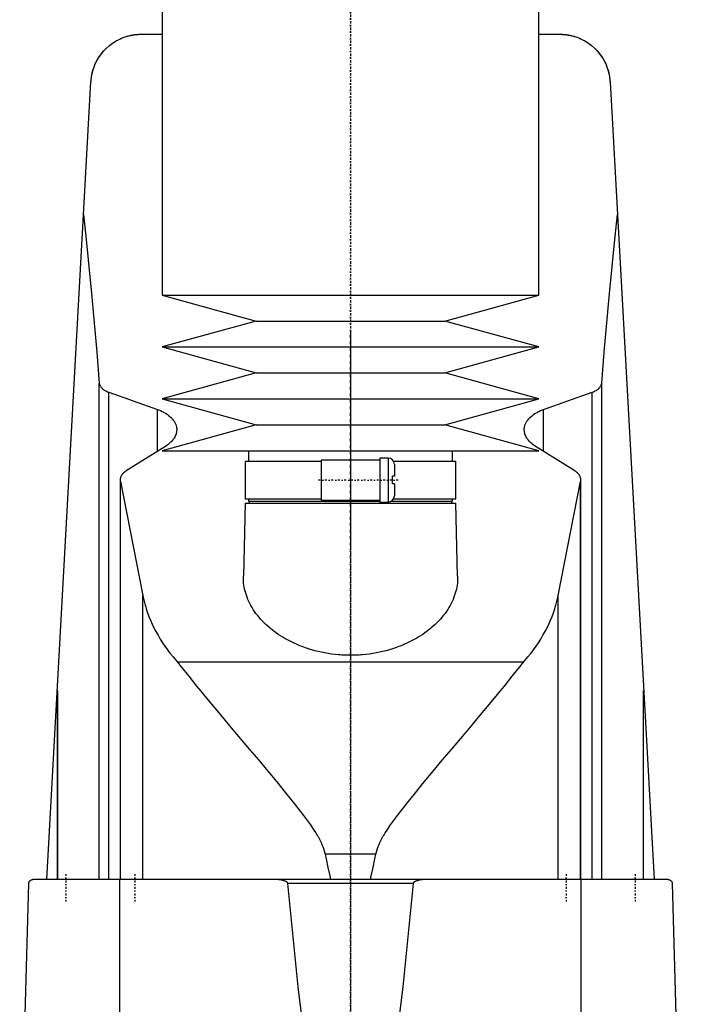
# Model space of a CAD drawing. Extents: x -120 to 120, y -1 to 1168.
# Tile 3 of 4: x -79 to 79, y 540 to 775. Entities that reach past the tile are written whole.
import ezdxf

# ---------------------------------------------------------------- set-up
doc = ezdxf.new("R2010")
doc.units = 0
doc.linetypes.add('CENTER', pattern=[1.5, 0.45, -0.5, 0.05, -0.5])
doc.layers.add('AM_0', color=7, linetype='CONTINUOUS')
doc.layers.add('AM_7', color=7, linetype='CENTER')

msp = doc.modelspace()

# ---------------------------------------------------------------- linework, layer by layer
at = {"layer": 'AM_0', "color": 7, "linetype": 'CONTINUOUS'}
for p, q in [((-45, 888.75), (-45, 709.2)), ((45, 709.2), (45, 888.75)), ((-50, 771.5), (-45, 771.5)), ((45, 771.5), (50, 771.5)), ((-72.48, 569.6), (-61.98, 760.16)), ((61.98, 760.16), (72.48, 569.6)), ((-45, 709.2), (-22.5, 703)), ((-45, 709.2), (45, 709.2)), ((22.5, 703), (45, 709.2)), ((-22.5, 703), (-45, 696.8)), ((-22.5, 703), (22.5, 703)), ((45, 696.8), (22.5, 703)), ((-45, 696.8), (-22.5, 690.6)), ((-45, 696.8), (45, 696.8)), ((22.5, 690.6), (45, 696.8)), ((-22.5, 690.6), (-45, 684.4)), ((-22.5, 690.6), (22.5, 690.6)), ((45, 684.4), (22.5, 690.6)), ((-60, 569.6), (-60, 688.17)), ((60, 569.6), (60, 688.17)), ((-57.68, 569.6), (-57.68, 685.98)), ((-57.68, 685.98), (-46.13, 681.89)), ((46.13, 681.89), (57.68, 685.98)), ((57.68, 569.6), (57.68, 685.98)), ((-45, 684.4), (-22.5, 678.2)), ((-45, 684.4), (45, 684.4)), ((22.5, 678.2), (45, 684.4)), ((-46.13, 671.85), (-46.13, 681.89)), ((46.13, 671.85), (46.13, 681.89)), ((-22.5, 678.2), (-45, 672)), ((-22.5, 678.2), (22.5, 678.2)), ((45, 672), (22.5, 678.2)), ((-44.32, 672.97), (-53.59, 667.2)), ((53.59, 667.2), (44.32, 672.97)), ((-45, 672), (45, 672)), ((-24.35, 672), (-24.35, 669.5)), ((24.35, 669.5), (24.35, 672)), ((-25.15, 669.5), (-25.15, 660.5)), ((-25.15, 669.5), (-7, 669.5)), ((7, 669.8), (-7, 669.8)), ((-7, 669.8), (-7, 660.2)), ((9, 670.25), (7, 670.25)), ((7, 670.25), (7, 659.75)), ((9, 670.25), (9, 659.75)), ((10.3, 669.5), (25.15, 669.5)), ((10.5, 668.75), (10.5, 665.9)), ((25.15, 660.5), (25.15, 669.5)), ((10, 664.1), (10, 665.9)), ((10.5, 665.9), (10, 665.9)), ((-55, 665.05), (-55, 569.6)), ((-54.96, 569.6), (-54.96, 664.64)), ((-54.96, 664.64), (-49.57, 637.45)), ((10.5, 664.1), (10, 664.1)), ((10.5, 664.1), (10.5, 661.25)), ((49.57, 637.45), (54.96, 664.64)), ((54.96, 569.6), (54.96, 664.64)), ((55, 569.6), (55, 665.05)), ((-25.18, 659.5), (-25.59, 642.04)), ((-25.18, 659.5), (25.18, 659.5)), ((-25.15, 660.5), (-7, 660.5)), ((-24.35, 660.5), (-24.35, 660)), ((-24.35, 660), (7, 660)), ((-24.18, 660), (-24.18, 659.5)), ((-7, 660.2), (7, 660.2)), ((7, 659.75), (9, 659.75)), ((9.83, 660), (24.35, 660)), ((10.3, 660.5), (25.15, 660.5)), ((24.18, 659.5), (24.18, 660)), ((24.35, 660), (24.35, 660.5)), ((25.59, 642.04), (25.18, 659.5)), ((-49.57, 569.6), (-49.57, 637.45)), ((49.57, 569.6), (49.57, 637.45)), ((41.3, 621.52), (-41.3, 621.52)), ((-70, 569.6), (-70, 614.75)), ((-70, 614.67), (-70, 569.6)), ((70, 569.6), (70, 614.75)), ((70, 569.6), (70, 614.67)), ((6.05, 575.62), (-6.05, 575.62)), ((75.83, 569.6), (-75.83, 569.6)), ((-55.06, 487.5), (-55.06, 569.6)), ((55.06, 487.5), (55.06, 569.6)), ((-79, 487.5), (-76.83, 568.63)), ((14.95, 568.63), (-14.95, 568.63)), ((76.83, 568.63), (79, 487.5))]:
    msp.add_line(p, q, dxfattribs=at)
for points in [[(-61.98, 760.16, 0), (-61.96, 760.53, 0), (-61.87, 761.27, 0), (-61.74, 762.01, 0), (-61.65, 762.37, 0), (-61.55, 762.74, 0), (-61.32, 763.47, 0), (-61.04, 764.19, 0), (-60.71, 764.91, 0), (-60.33, 765.6, 0), (-59.9, 766.28, 0), (-59.66, 766.62, 0), (-59.41, 766.95, 0), (-58.86, 767.59, 0), (-58.25, 768.21, 0), (-57.57, 768.81, 0), (-56.8, 769.39, 0), (-55.93, 769.93, 0), (-55.41, 770.21, 0), (-55.32, 770.26, 0), (-55.13, 770.35, 0), (-54.93, 770.44, 0), (-54.82, 770.49, 0), (-54.72, 770.53, 0), (-54.5, 770.63, 0), (-54.27, 770.71, 0), (-54.03, 770.8, 0), (-53.79, 770.89, 0), (-53.53, 770.97, 0), (-53.39, 771.01, 0), (-53.26, 771.05, 0), (-52.97, 771.13, 0), (-52.67, 771.2, 0), (-52.49, 771.24, 0), (-52.44, 771.25, 0), (-52.38, 771.26, 0), (-52.36, 771.27, 0), (-52.33, 771.27, 0), (-52.27, 771.28, 0), (-52.21, 771.29, 0), (-52.15, 771.31, 0), (-52.09, 771.32, 0), (-52.03, 771.33, 0), (-52, 771.33, 0), (-51.97, 771.34, 0), (-51.91, 771.35, 0), (-51.84, 771.36, 0), (-51.78, 771.37, 0), (-51.71, 771.38, 0), (-51.64, 771.39, 0), (-51.61, 771.39, 0), (-51.57, 771.4, 0), (-51.5, 771.41, 0), (-51.43, 771.41, 0), (-51.4, 771.42, 0), (-51.36, 771.42, 0), (-51.29, 771.43, 0), (-51.21, 771.44, 0), (-51.18, 771.44, 0), (-51.14, 771.45, 0), (-51.06, 771.45, 0), (-50.99, 771.46, 0), (-50.91, 771.47, 0), (-50.83, 771.47, 0), (-50.76, 771.48, 0), (-50.72, 771.48, 0), (-50.68, 771.48, 0), (-50.6, 771.48, 0), (-50.52, 771.49, 0), (-50.44, 771.49, 0), (-50.36, 771.49, 0), (-50.28, 771.5, 0), (-50.24, 771.5, 0), (-50.2, 771.5, 0), (-50.12, 771.5, 0), (-50.04, 771.5, 0), (-50, 771.5, 0)], [(50, 771.5, 0), (50.04, 771.5, 0), (50.12, 771.5, 0), (50.2, 771.5, 0), (50.24, 771.5, 0), (50.28, 771.5, 0), (50.36, 771.49, 0), (50.44, 771.49, 0), (50.52, 771.49, 0), (50.6, 771.48, 0), (50.68, 771.48, 0), (50.72, 771.48, 0), (50.76, 771.48, 0), (50.83, 771.47, 0), (50.91, 771.47, 0), (50.99, 771.46, 0), (51.06, 771.45, 0), (51.14, 771.45, 0), (51.18, 771.44, 0), (51.21, 771.44, 0), (51.29, 771.43, 0), (51.36, 771.42, 0), (51.4, 771.42, 0), (51.43, 771.41, 0), (51.5, 771.41, 0), (51.57, 771.4, 0), (51.61, 771.39, 0), (51.64, 771.39, 0), (51.71, 771.38, 0), (51.78, 771.37, 0), (51.84, 771.36, 0), (51.91, 771.35, 0), (51.97, 771.34, 0), (52, 771.33, 0), (52.03, 771.33, 0), (52.09, 771.32, 0), (52.15, 771.31, 0), (52.21, 771.29, 0), (52.27, 771.28, 0), (52.33, 771.27, 0), (52.36, 771.27, 0), (52.38, 771.26, 0), (52.44, 771.25, 0), (52.49, 771.24, 0), (52.67, 771.2, 0), (52.97, 771.13, 0), (53.26, 771.05, 0), (53.39, 771.01, 0), (53.53, 770.97, 0), (53.79, 770.89, 0), (54.03, 770.8, 0), (54.27, 770.71, 0), (54.5, 770.63, 0), (54.72, 770.53, 0), (54.82, 770.49, 0), (54.93, 770.44, 0), (55.13, 770.35, 0), (55.32, 770.26, 0), (55.41, 770.21, 0), (55.93, 769.93, 0), (56.8, 769.39, 0), (57.57, 768.81, 0), (58.25, 768.21, 0), (58.86, 767.59, 0), (59.41, 766.95, 0), (59.66, 766.62, 0), (59.9, 766.28, 0), (60.33, 765.6, 0), (60.71, 764.91, 0), (61.04, 764.19, 0), (61.32, 763.47, 0), (61.55, 762.74, 0), (61.65, 762.37, 0), (61.74, 762.01, 0), (61.87, 761.27, 0), (61.96, 760.53, 0), (61.98, 760.16, 0)], [(-60.27, 765.71, 0), (-60.18, 765.86, 0), (-59.99, 766.14, 0), (-59.8, 766.42, 0), (-59.71, 766.56, 0), (-59.61, 766.69, 0), (-59.42, 766.93, 0), (-59.24, 767.16, 0), (-59.07, 767.36, 0), (-58.91, 767.54, 0), (-58.76, 767.7, 0), (-58.69, 767.78, 0), (-58.62, 767.85, 0), (-58.49, 767.99, 0), (-58.37, 768.1, 0), (-58.26, 768.2, 0), (-58.18, 768.28, 0), (-58.11, 768.35, 0), (-58.08, 768.37, 0), (-58.05, 768.4, 0), (-58.02, 768.43, 0), (-58, 768.44, 0), (-58, 768.44, 0)], [(58, 768.44, 0), (58, 768.44, 0), (58.02, 768.43, 0), (58.05, 768.4, 0), (58.08, 768.37, 0), (58.11, 768.35, 0), (58.18, 768.28, 0), (58.26, 768.2, 0), (58.37, 768.1, 0), (58.49, 767.99, 0), (58.62, 767.85, 0), (58.69, 767.78, 0), (58.76, 767.7, 0), (58.91, 767.54, 0), (59.07, 767.36, 0), (59.24, 767.16, 0), (59.42, 766.93, 0), (59.61, 766.69, 0), (59.71, 766.56, 0), (59.8, 766.42, 0), (59.99, 766.14, 0), (60.18, 765.86, 0), (60.27, 765.71, 0)], [(-61.98, 760.16, 0), (-61.97, 760.32, 0), (-61.94, 760.65, 0), (-61.91, 760.97, 0), (-61.89, 761.13, 0), (-61.86, 761.3, 0), (-61.81, 761.62, 0), (-61.75, 761.94, 0), (-61.68, 762.26, 0), (-61.6, 762.57, 0), (-61.51, 762.89, 0), (-61.47, 763.04, 0), (-61.42, 763.2, 0), (-61.31, 763.51, 0), (-61.2, 763.81, 0), (-61.08, 764.11, 0), (-60.95, 764.41, 0), (-60.81, 764.71, 0), (-60.74, 764.86, 0), (-60.66, 765, 0), (-60.51, 765.29, 0), (-60.35, 765.57, 0), (-60.27, 765.71, 0)], [(60.27, 765.71, 0), (60.35, 765.57, 0), (60.51, 765.29, 0), (60.66, 765, 0), (60.74, 764.86, 0), (60.81, 764.71, 0), (60.95, 764.41, 0), (61.08, 764.11, 0), (61.2, 763.81, 0), (61.31, 763.51, 0), (61.42, 763.2, 0), (61.47, 763.04, 0), (61.51, 762.89, 0), (61.6, 762.57, 0), (61.68, 762.26, 0), (61.75, 761.94, 0), (61.81, 761.62, 0), (61.86, 761.3, 0), (61.89, 761.13, 0), (61.91, 760.97, 0), (61.94, 760.65, 0), (61.97, 760.32, 0), (61.98, 760.16, 0)], [(-63.73, 728.44, 0), (-63.09, 722.45, 0), (-61.84, 709.58, 0), (-60.6, 695.59, 0), (-60, 688.17, 0)], [(60, 688.17, 0), (60.6, 695.59, 0), (61.84, 709.58, 0), (63.09, 722.45, 0), (63.73, 728.44, 0)], [(-60, 688.17, 0), (-59.99, 688.1, 0), (-59.96, 687.97, 0), (-59.93, 687.83, 0), (-59.9, 687.76, 0), (-59.88, 687.69, 0), (-59.81, 687.55, 0), (-59.73, 687.41, 0), (-59.64, 687.27, 0), (-59.53, 687.14, 0), (-59.41, 687.01, 0), (-59.34, 686.94, 0), (-59.28, 686.88, 0), (-59.13, 686.75, 0), (-58.97, 686.63, 0), (-58.81, 686.52, 0), (-58.63, 686.41, 0), (-58.44, 686.31, 0), (-58.34, 686.26, 0), (-58.24, 686.21, 0), (-58.03, 686.12, 0), (-57.8, 686.03, 0), (-57.68, 685.98, 0)], [(57.68, 685.98, 0), (57.8, 686.03, 0), (58.03, 686.12, 0), (58.24, 686.21, 0), (58.34, 686.26, 0), (58.44, 686.31, 0), (58.63, 686.41, 0), (58.81, 686.52, 0), (58.97, 686.63, 0), (59.13, 686.75, 0), (59.28, 686.88, 0), (59.34, 686.94, 0), (59.41, 687.01, 0), (59.53, 687.14, 0), (59.64, 687.27, 0), (59.73, 687.41, 0), (59.81, 687.55, 0), (59.88, 687.69, 0), (59.9, 687.76, 0), (59.93, 687.83, 0), (59.96, 687.97, 0), (59.99, 688.1, 0), (60, 688.17, 0)], [(-46.13, 681.89, 0), (-45.89, 681.8, 0), (-45.41, 681.6, 0), (-44.96, 681.4, 0), (-44.75, 681.29, 0), (-44.54, 681.18, 0), (-44.16, 680.95, 0), (-43.79, 680.72, 0), (-43.44, 680.46, 0), (-43.12, 680.2, 0), (-42.83, 679.92, 0), (-42.69, 679.78, 0), (-42.56, 679.64, 0), (-42.32, 679.35, 0), (-42.11, 679.05, 0), (-41.94, 678.74, 0), (-41.79, 678.44, 0), (-41.67, 678.13, 0), (-41.63, 677.97, 0), (-41.59, 677.82, 0), (-41.53, 677.51, 0), (-41.5, 677.21, 0), (-41.5, 677.06, 0)], [(41.5, 677.06, 0), (41.5, 677.21, 0), (41.53, 677.51, 0), (41.59, 677.82, 0), (41.63, 677.97, 0), (41.67, 678.13, 0), (41.79, 678.44, 0), (41.94, 678.74, 0), (42.11, 679.05, 0), (42.32, 679.35, 0), (42.56, 679.64, 0), (42.69, 679.78, 0), (42.83, 679.92, 0), (43.12, 680.2, 0), (43.44, 680.46, 0), (43.79, 680.72, 0), (44.16, 680.96, 0), (44.55, 681.18, 0), (44.75, 681.29, 0), (44.96, 681.4, 0), (45.41, 681.6, 0), (45.89, 681.8, 0), (46.13, 681.89, 0)], [(-41.5, 677.06, 0), (-41.5, 676.94, 0), (-41.52, 676.7, 0), (-41.55, 676.47, 0), (-41.58, 676.34, 0), (-41.6, 676.22, 0), (-41.67, 675.98, 0), (-41.76, 675.74, 0), (-41.86, 675.5, 0), (-41.99, 675.25, 0), (-42.13, 675.01, 0), (-42.21, 674.9, 0), (-42.29, 674.78, 0), (-42.47, 674.54, 0), (-42.67, 674.31, 0), (-42.88, 674.09, 0), (-43.11, 673.87, 0), (-43.35, 673.66, 0), (-43.48, 673.55, 0), (-43.61, 673.45, 0), (-43.89, 673.25, 0), (-44.17, 673.06, 0), (-44.32, 672.97, 0)], [(44.32, 672.97, 0), (44.17, 673.06, 0), (43.88, 673.25, 0), (43.61, 673.45, 0), (43.48, 673.56, 0), (43.35, 673.66, 0), (43.1, 673.87, 0), (42.88, 674.09, 0), (42.66, 674.32, 0), (42.47, 674.55, 0), (42.29, 674.78, 0), (42.21, 674.9, 0), (42.13, 675.02, 0), (41.99, 675.26, 0), (41.86, 675.5, 0), (41.76, 675.74, 0), (41.67, 675.98, 0), (41.6, 676.22, 0), (41.58, 676.35, 0), (41.55, 676.47, 0), (41.52, 676.7, 0), (41.5, 676.94, 0), (41.5, 677.06, 0)], [(-53.59, 667.2, 0), (-53.66, 667.15, 0), (-53.81, 667.05, 0), (-53.95, 666.94, 0), (-54.01, 666.89, 0), (-54.08, 666.84, 0), (-54.2, 666.72, 0), (-54.31, 666.61, 0), (-54.42, 666.49, 0), (-54.52, 666.37, 0), (-54.61, 666.25, 0), (-54.65, 666.19, 0), (-54.69, 666.13, 0), (-54.76, 666, 0), (-54.82, 665.87, 0), (-54.87, 665.75, 0), (-54.92, 665.62, 0), (-54.95, 665.49, 0), (-54.96, 665.43, 0), (-54.97, 665.36, 0), (-54.99, 665.24, 0), (-55, 665.11, 0), (-55, 665.05, 0)], [(55, 665.05, 0), (55, 665.11, 0), (54.99, 665.24, 0), (54.97, 665.36, 0), (54.96, 665.43, 0), (54.95, 665.49, 0), (54.92, 665.62, 0), (54.87, 665.75, 0), (54.82, 665.87, 0), (54.76, 666, 0), (54.69, 666.13, 0), (54.65, 666.19, 0), (54.61, 666.25, 0), (54.52, 666.37, 0), (54.42, 666.49, 0), (54.31, 666.61, 0), (54.2, 666.72, 0), (54.08, 666.84, 0), (54.01, 666.89, 0), (53.95, 666.94, 0), (53.81, 667.05, 0), (53.66, 667.15, 0), (53.59, 667.2, 0)], [(-55, 665.05, 0), (-55, 664.98, 0), (-54.99, 664.85, 0), (-54.97, 664.71, 0), (-54.96, 664.64, 0)], [(54.96, 664.64, 0), (54.97, 664.71, 0), (54.99, 664.85, 0), (55, 664.98, 0), (55, 665.05, 0)], [(25.59, 642.04, 0), (25.59, 641.81, 0), (25.59, 641.35, 0), (25.56, 640.87, 0), (25.54, 640.64, 0), (25.52, 640.4, 0), (25.46, 639.92, 0), (25.38, 639.43, 0), (25.28, 638.95, 0), (25.16, 638.46, 0), (25.02, 637.97, 0), (24.95, 637.73, 0), (24.87, 637.49, 0), (24.69, 637, 0), (24.49, 636.51, 0), (24.28, 636.02, 0), (24.04, 635.54, 0), (23.78, 635.06, 0), (23.65, 634.82, 0), (23.51, 634.58, 0), (23.21, 634.1, 0), (22.9, 633.63, 0), (22.74, 633.4, 0), (22.57, 633.17, 0), (22.22, 632.71, 0), (21.85, 632.25, 0), (21.66, 632.03, 0), (21.46, 631.8, 0), (21.06, 631.36, 0), (20.63, 630.93, 0), (20.19, 630.51, 0), (19.74, 630.09, 0), (19.27, 629.68, 0), (19.03, 629.48, 0), (18.78, 629.28, 0), (18.28, 628.9, 0), (17.77, 628.52, 0), (17.24, 628.15, 0), (16.69, 627.79, 0), (16.12, 627.44, 0), (15.82, 627.26, 0), (15.52, 627.09, 0), (14.9, 626.75, 0), (14.26, 626.41, 0), (13.6, 626.09, 0), (12.93, 625.79, 0), (12.23, 625.49, 0), (11.87, 625.35, 0), (11.51, 625.21, 0), (10.78, 624.95, 0), (10.04, 624.7, 0), (9.28, 624.46, 0), (8.5, 624.25, 0), (7.72, 624.05, 0), (7.32, 623.96, 0), (6.93, 623.87, 0), (6.12, 623.71, 0), (5.31, 623.57, 0), (4.5, 623.45, 0), (3.68, 623.35, 0), (2.86, 623.27, 0), (2.45, 623.24, 0), (2.04, 623.21, 0), (1.22, 623.17, 0), (0.41, 623.15, 0), (0, 623.15, 0), (-0.41, 623.15, 0), (-1.22, 623.17, 0), (-2.04, 623.21, 0), (-2.45, 623.24, 0), (-2.86, 623.27, 0), (-3.68, 623.35, 0), (-4.5, 623.45, 0), (-5.31, 623.57, 0), (-6.12, 623.71, 0), (-6.93, 623.87, 0), (-7.32, 623.96, 0), (-7.72, 624.05, 0), (-8.5, 624.25, 0), (-9.28, 624.46, 0), (-10.04, 624.7, 0), (-10.78, 624.95, 0), (-11.51, 625.21, 0), (-11.87, 625.35, 0), (-12.23, 625.49, 0), (-12.93, 625.79, 0), (-13.6, 626.09, 0), (-14.26, 626.41, 0), (-14.9, 626.75, 0), (-15.52, 627.09, 0), (-15.82, 627.26, 0), (-16.12, 627.44, 0), (-16.69, 627.79, 0), (-17.24, 628.15, 0), (-17.77, 628.52, 0), (-18.28, 628.9, 0), (-18.78, 629.28, 0), (-19.03, 629.48, 0), (-19.27, 629.68, 0), (-19.74, 630.09, 0), (-20.19, 630.51, 0), (-20.63, 630.93, 0), (-21.06, 631.36, 0), (-21.46, 631.8, 0), (-21.66, 632.03, 0), (-21.85, 632.25, 0), (-22.22, 632.71, 0), (-22.57, 633.17, 0), (-22.74, 633.4, 0), (-22.9, 633.63, 0), (-23.21, 634.1, 0), (-23.51, 634.58, 0), (-23.65, 634.82, 0), (-23.78, 635.06, 0), (-24.04, 635.54, 0), (-24.28, 636.02, 0), (-24.49, 636.51, 0), (-24.69, 637, 0), (-24.87, 637.49, 0), (-24.95, 637.73, 0), (-25.02, 637.97, 0), (-25.16, 638.46, 0), (-25.28, 638.95, 0), (-25.38, 639.43, 0), (-25.46, 639.92, 0), (-25.52, 640.4, 0), (-25.54, 640.64, 0), (-25.56, 640.87, 0), (-25.59, 641.35, 0), (-25.59, 641.81, 0), (-25.59, 642.04, 0)], [(-49.57, 637.45, 0), (-49.48, 637, 0), (-49.28, 636.08, 0), (-49.04, 635.16, 0), (-48.91, 634.7, 0), (-48.77, 634.24, 0), (-48.47, 633.33, 0), (-48.13, 632.42, 0), (-47.76, 631.51, 0), (-47.36, 630.6, 0), (-46.93, 629.7, 0), (-46.7, 629.26, 0), (-46.46, 628.81, 0), (-45.97, 627.92, 0), (-45.44, 627.04, 0), (-44.89, 626.16, 0), (-44.3, 625.3, 0), (-43.68, 624.44, 0), (-43.36, 624.01, 0), (-43.04, 623.59, 0), (-42.36, 622.75, 0), (-41.66, 621.93, 0), (-41.3, 621.52, 0)], [(41.3, 621.52, 0), (41.66, 621.93, 0), (42.36, 622.75, 0), (43.04, 623.59, 0), (43.36, 624.01, 0), (43.68, 624.44, 0), (44.3, 625.3, 0), (44.89, 626.16, 0), (45.44, 627.04, 0), (45.97, 627.92, 0), (46.46, 628.81, 0), (46.7, 629.26, 0), (46.93, 629.7, 0), (47.36, 630.6, 0), (47.76, 631.51, 0), (48.13, 632.42, 0), (48.47, 633.33, 0), (48.77, 634.24, 0), (48.91, 634.7, 0), (49.04, 635.16, 0), (49.28, 636.08, 0), (49.48, 637, 0), (49.57, 637.45, 0)], [(-41.3, 621.52, 0), (-40.44, 620.42, 0), (-38.64, 618.15, 0), (-36.74, 615.81, 0), (-35.76, 614.61, 0), (-34.77, 613.4, 0), (-32.72, 610.92, 0), (-30.63, 608.41, 0), (-28.48, 605.85, 0), (-26.31, 603.27, 0), (-24.12, 600.67, 0), (-23.03, 599.37, 0), (-21.93, 598.07, 0), (-19.76, 595.48, 0), (-17.6, 592.89, 0), (-15.49, 590.32, 0), (-13.43, 587.76, 0), (-11.45, 585.21, 0), (-10.51, 583.94, 0), (-9.59, 582.67, 0), (-8.57, 581.15, 0), (-8.3, 580.72, 0), (-8.03, 580.27, 0), (-7.89, 580.05, 0), (-7.76, 579.83, 0), (-7.51, 579.37, 0), (-7.26, 578.91, 0), (-7.03, 578.44, 0), (-6.81, 577.96, 0), (-6.6, 577.47, 0), (-6.5, 577.22, 0), (-6.41, 576.97, 0), (-6.25, 576.44, 0), (-6.11, 575.9, 0), (-6.05, 575.62, 0)], [(6.05, 575.62, 0), (6.11, 575.9, 0), (6.25, 576.44, 0), (6.41, 576.97, 0), (6.5, 577.22, 0), (6.6, 577.47, 0), (6.81, 577.96, 0), (7.03, 578.44, 0), (7.26, 578.91, 0), (7.51, 579.37, 0), (7.76, 579.83, 0), (7.89, 580.05, 0), (8.03, 580.27, 0), (8.3, 580.72, 0), (8.57, 581.15, 0), (9.59, 582.67, 0), (10.51, 583.94, 0), (11.45, 585.21, 0), (13.43, 587.76, 0), (15.49, 590.32, 0), (17.6, 592.89, 0), (19.76, 595.48, 0), (21.93, 598.07, 0), (23.03, 599.37, 0), (24.12, 600.67, 0), (26.31, 603.27, 0), (28.48, 605.85, 0), (30.63, 608.41, 0), (32.72, 610.92, 0), (34.77, 613.4, 0), (35.76, 614.61, 0), (36.74, 615.81, 0), (38.64, 618.15, 0), (40.44, 620.42, 0), (41.3, 621.52, 0)], [(-6.05, 575.62, 0), (-5.83, 574.51, 0), (-5.4, 572.43, 0), (-4.97, 570.5, 0), (-4.76, 569.6, 0)], [(4.76, 569.6, 0), (4.97, 570.5, 0), (5.4, 572.43, 0), (5.83, 574.51, 0), (6.05, 575.62, 0)], [(-76.83, 568.63, 0), (-76.83, 568.63, 0), (-76.83, 568.63, 0), (-76.83, 568.63, 0), (-76.83, 568.63, 0), (-76.83, 568.63, 0), (-76.83, 568.63, 0), (-76.83, 568.63, 0), (-76.83, 568.63, 0), (-76.83, 568.64, 0), (-76.83, 568.64, 0), (-76.83, 568.64, 0), (-76.83, 568.65, 0), (-76.83, 568.65, 0), (-76.83, 568.65, 0), (-76.83, 568.66, 0), (-76.83, 568.66, 0), (-76.83, 568.66, 0), (-76.83, 568.66, 0), (-76.83, 568.66, 0), (-76.83, 568.67, 0), (-76.83, 568.67, 0), (-76.83, 568.67, 0), (-76.83, 568.68, 0), (-76.83, 568.68, 0), (-76.83, 568.68, 0), (-76.83, 568.68, 0), (-76.83, 568.68, 0), (-76.83, 568.69, 0), (-76.83, 568.69, 0), (-76.82, 568.71, 0), (-76.82, 568.72, 0), (-76.82, 568.73, 0), (-76.82, 568.74, 0), (-76.82, 568.75, 0), (-76.82, 568.75, 0), (-76.82, 568.76, 0), (-76.82, 568.76, 0), (-76.82, 568.77, 0), (-76.81, 568.8, 0), (-76.81, 568.82, 0), (-76.8, 568.83, 0), (-76.79, 568.87, 0), (-76.78, 568.9, 0), (-76.75, 568.98, 0), (-76.7, 569.09, 0), (-76.68, 569.13, 0), (-76.65, 569.17, 0), (-76.6, 569.24, 0), (-76.55, 569.3, 0), (-76.35, 569.45, 0), (-76, 569.59, 0), (-75.83, 569.6, 0)], [(-14.95, 568.63, 0), (-14.95, 568.63, 0), (-14.95, 568.63, 0), (-14.95, 568.64, 0), (-14.95, 568.64, 0), (-14.95, 568.64, 0), (-14.95, 568.65, 0), (-14.95, 568.65, 0), (-14.95, 568.66, 0), (-14.95, 568.67, 0), (-14.95, 568.67, 0), (-14.95, 568.67, 0), (-14.96, 568.68, 0), (-14.96, 568.68, 0), (-14.96, 568.69, 0), (-14.96, 568.69, 0), (-14.96, 568.7, 0), (-14.96, 568.7, 0), (-14.96, 568.71, 0), (-14.97, 568.71, 0), (-14.97, 568.71, 0), (-14.97, 568.72, 0), (-14.97, 568.72, 0), (-14.97, 568.72, 0), (-14.97, 568.73, 0), (-14.98, 568.73, 0), (-14.98, 568.74, 0), (-14.98, 568.74, 0), (-14.98, 568.74, 0), (-14.98, 568.75, 0), (-14.99, 568.75, 0), (-14.99, 568.76, 0), (-14.99, 568.76, 0), (-14.99, 568.77, 0), (-15, 568.77, 0), (-15, 568.77, 0), (-15, 568.78, 0), (-15.01, 568.79, 0), (-15.03, 568.82, 0), (-15.05, 568.84, 0), (-15.07, 568.87, 0), (-15.09, 568.88, 0), (-15.1, 568.89, 0), (-15.12, 568.91, 0), (-15.15, 568.93, 0), (-15.17, 568.95, 0), (-15.2, 568.97, 0), (-15.23, 568.99, 0), (-15.24, 569, 0), (-15.26, 569.01, 0), (-15.28, 569.03, 0), (-15.31, 569.04, 0), (-15.33, 569.05, 0), (-15.34, 569.06, 0), (-15.37, 569.08, 0), (-15.4, 569.09, 0), (-15.41, 569.1, 0), (-15.43, 569.11, 0), (-15.46, 569.12, 0), (-15.49, 569.13, 0), (-15.59, 569.18, 0), (-15.76, 569.24, 0), (-15.94, 569.3, 0), (-16.13, 569.36, 0), (-16.32, 569.4, 0), (-16.41, 569.42, 0), (-16.51, 569.44, 0), (-16.71, 569.48, 0), (-16.9, 569.51, 0), (-17.1, 569.54, 0), (-17.29, 569.56, 0), (-17.49, 569.57, 0), (-17.58, 569.58, 0), (-17.68, 569.59, 0), (-17.87, 569.6, 0), (-18.05, 569.6, 0), (-18.15, 569.6, 0)], [(18.15, 569.6, 0), (18.05, 569.6, 0), (17.87, 569.6, 0), (17.68, 569.59, 0), (17.58, 569.58, 0), (17.49, 569.57, 0), (17.29, 569.56, 0), (17.1, 569.54, 0), (16.9, 569.51, 0), (16.71, 569.48, 0), (16.51, 569.44, 0), (16.41, 569.42, 0), (16.32, 569.4, 0), (16.13, 569.36, 0), (15.94, 569.3, 0), (15.76, 569.24, 0), (15.59, 569.18, 0), (15.49, 569.13, 0), (15.46, 569.12, 0), (15.43, 569.11, 0), (15.41, 569.1, 0), (15.4, 569.09, 0), (15.37, 569.08, 0), (15.34, 569.06, 0), (15.33, 569.05, 0), (15.31, 569.04, 0), (15.28, 569.03, 0), (15.26, 569.01, 0), (15.24, 569, 0), (15.23, 568.99, 0), (15.2, 568.97, 0), (15.17, 568.95, 0), (15.15, 568.93, 0), (15.12, 568.91, 0), (15.1, 568.89, 0), (15.09, 568.88, 0), (15.07, 568.87, 0), (15.05, 568.84, 0), (15.03, 568.82, 0), (15.01, 568.79, 0), (15, 568.78, 0), (15, 568.77, 0), (15, 568.77, 0), (14.99, 568.77, 0), (14.99, 568.76, 0), (14.99, 568.76, 0), (14.99, 568.75, 0), (14.98, 568.75, 0), (14.98, 568.74, 0), (14.98, 568.74, 0), (14.98, 568.74, 0), (14.98, 568.73, 0), (14.97, 568.73, 0), (14.97, 568.72, 0), (14.97, 568.72, 0), (14.97, 568.72, 0), (14.97, 568.71, 0), (14.97, 568.71, 0), (14.96, 568.71, 0), (14.96, 568.7, 0), (14.96, 568.7, 0), (14.96, 568.69, 0), (14.96, 568.69, 0), (14.96, 568.68, 0), (14.96, 568.68, 0), (14.95, 568.67, 0), (14.95, 568.67, 0), (14.95, 568.67, 0), (14.95, 568.66, 0), (14.95, 568.65, 0), (14.95, 568.65, 0), (14.95, 568.64, 0), (14.95, 568.64, 0), (14.95, 568.64, 0), (14.95, 568.63, 0), (14.95, 568.63, 0), (14.95, 568.63, 0)], [(75.83, 569.6, 0), (76, 569.59, 0), (76.35, 569.45, 0), (76.55, 569.3, 0), (76.6, 569.24, 0), (76.65, 569.17, 0), (76.68, 569.13, 0), (76.7, 569.09, 0), (76.75, 568.98, 0), (76.78, 568.9, 0), (76.79, 568.87, 0), (76.8, 568.83, 0), (76.81, 568.82, 0), (76.81, 568.8, 0), (76.82, 568.77, 0), (76.82, 568.76, 0), (76.82, 568.76, 0), (76.82, 568.75, 0), (76.82, 568.75, 0), (76.82, 568.74, 0), (76.82, 568.73, 0), (76.82, 568.72, 0), (76.82, 568.71, 0), (76.83, 568.69, 0), (76.83, 568.69, 0), (76.83, 568.68, 0), (76.83, 568.68, 0), (76.83, 568.68, 0), (76.83, 568.68, 0), (76.83, 568.68, 0), (76.83, 568.67, 0), (76.83, 568.67, 0), (76.83, 568.67, 0), (76.83, 568.66, 0), (76.83, 568.66, 0), (76.83, 568.66, 0), (76.83, 568.66, 0), (76.83, 568.66, 0), (76.83, 568.65, 0), (76.83, 568.65, 0), (76.83, 568.65, 0), (76.83, 568.64, 0), (76.83, 568.64, 0), (76.83, 568.64, 0), (76.83, 568.63, 0), (76.83, 568.63, 0), (76.83, 568.63, 0), (76.83, 568.63, 0), (76.83, 568.63, 0), (76.83, 568.63, 0), (76.83, 568.63, 0), (76.83, 568.63, 0), (76.83, 568.63, 0)], [(-9.62, 520.74, 0), (-12.5, 543.94, 0), (-14.95, 568.63, 0)], [(14.95, 568.63, 0), (12.5, 543.94, 0), (9.62, 520.74, 0)]]:
    msp.add_polyline3d(points, dxfattribs=at)
for centre, start, end in [((9, 668.75), 0, 90), ((9, 661.25), 270, 0)]:
    msp.add_arc(centre, 1.5, start, end, dxfattribs=at)
at = {"layer": 'AM_7', "color": 4, "linetype": 'CENTER'}
for p, q in [((0, 1168.2), (0, 316.8)), ((0, 900.19), (0, 648.56)), ((0, 762.2), (0, 724.8)), ((0, 700.5), (0, 370.5)), ((11.37, 665), (-7.88, 665)), ((-68, 570.9), (-68, 564.3)), ((-51.5, 570.9), (-51.5, 564.3)), ((51.5, 570.9), (51.5, 564.3)), ((68, 570.9), (68, 564.3))]:
    msp.add_line(p, q, dxfattribs=at)

doc.saveas('drawing.dxf')
